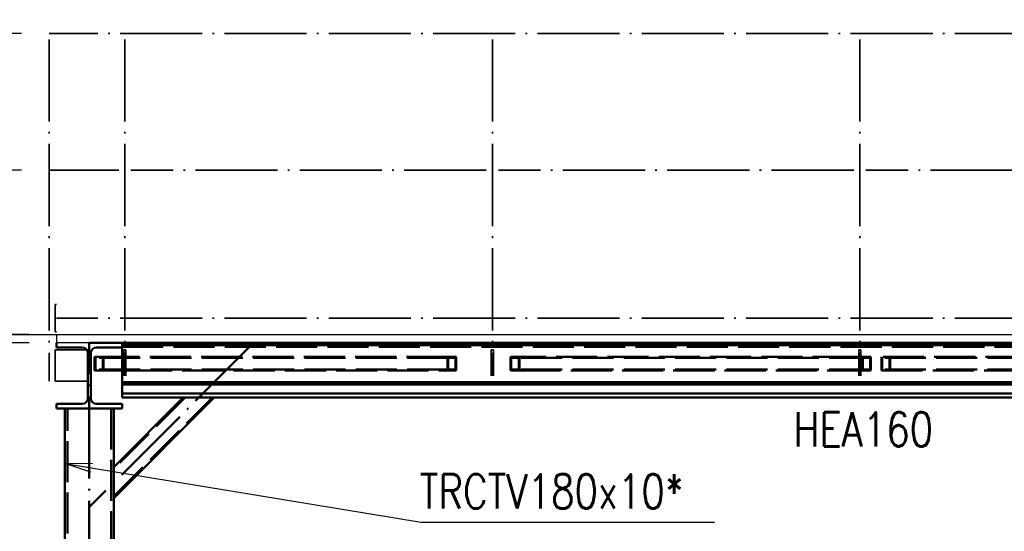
# Paper-space layout 'Layout1' of a CAD drawing. Extents: x -2 to 1033, y -36 to 596.
# Tile 13 of 256: x 45 to 117, y 245 to 283. Entities that reach past the tile are written whole.
import ezdxf

# ---------------------------------------------------------------- set-up
doc = ezdxf.new("R2010")
doc.units = 0
doc.linetypes.add('ACAD_ISO02W100', pattern=[15, 12, -3])
doc.linetypes.add('ACAD_ISO04W100', pattern=[30.5, 24, -3, 0.5, -3])
doc.layers.get('0').update_dxf_attribs({"linetype": 'CONTINUOUS'})
doc.layers.get('DEFPOINTS').update_dxf_attribs({"color": 132, "linetype": 'CONTINUOUS'})
for name, color, linetype, lineweight in [('SS_KOTY', 3, 'CONTINUOUS', 25), ('SS_KOTY-VYSKOVA', 140, 'CONTINUOUS', 25), ('SS_PLOŠINA', 91, 'CONTINUOUS', 50), ('SS_POPIS_PROFILU', 13, 'CONTINUOUS', 25), ('SS_SLOUPY PLOŠINA', 177, 'CONTINUOUS', 50), ('SS_ZABRADLI', 2, 'CONTINUOUS', 35), ('SS_ZTUŽENÍ LÁVKA', 107, 'CONTINUOUS', 50), ('SS_ZTUŽENÍ STĚNY', 203, 'CONTINUOUS', 50)]:
    doc.layers.add(name, color=color, linetype=linetype, lineweight=lineweight)
doc.layers.add('SS_ROSTY', color=7, linetype='CONTINUOUS', lineweight=25, true_color=0xb4d617)
doc.styles.add('ROMANS', font='romans.shx', dxfattribs={"width": 0.8})
doc.styles.add('romans.shx', font='romans.shx', dxfattribs={"height": 5})
doc.dimstyles.new('A-1_(2.5)_50AS', dxfattribs={"dimtxt": 2.5, "dimasz": 2, "dimexe": 1, "dimexo": 2, "dimgap": 0, "dimtad": 0, "dimdec": 1, "dimlfac": 50, "dimrnd": 1, "dimtxsty": 'ROMANS', "dimblk1": 'OBLIQUE', "dimblk2": 'OBLIQUE', "dimsah": 1, "dimcen": 2, "dimclrd": 256, "dimclre": 256, "dimclrt": 256, "dimadec": 1, "dimazin": 2, "dimtfac": 0.714286, "dimtdec": 1, "dimtmove": 0, "dimatfit": 3, "dimldrblk": 'OPEN', "dimfxl": 1, "dimtvp": 1.142857, "dimtfill": 1, "dimtolj": 1, "dimlwd": -1, "dimlwe": -1, "dimarcsym": 0})

# ---------------------------------------------------------------- blocks, each defined once
blk = doc.blocks.new('_Oblique')
at = {"color": 0, "linetype": 'ByBlock', "lineweight": -2}
blk.add_line((-0.5, -0.5), (0.5, 0.5), dxfattribs=at)
blk = doc.blocks.new('*D22')
at = {"layer": 'DEFPOINTS', "color": 0, "transparency": 16777216}
for p in [(43.067, 259.593), (47.414, 259.593), (47.414, 258.993)]:
    blk.add_point(p, dxfattribs=at)
at = {"layer": 'SS_KOTY', "transparency": 16777216}
for p, q in [((45.414, 259.593), (42.067, 259.593)), ((43.067, 259.593), (43.067, 258.993)), ((45.414, 258.993), (42.067, 258.993)), ((43.067, 258.993), (43.067, 253.755))]:
    blk.add_line(p, q, dxfattribs=at)
at = {"layer": 'SS_KOTY', "transparency": 16777216, "xscale": 2, "yscale": 2, "zscale": 2}
for p, rotation in [((43.067, 259.593), 90), ((43.067, 258.993), 270)]:
    blk.add_blockref('_Oblique', p, dxfattribs=dict(at, rotation=rotation))
at = {"layer": 'SS_KOTY', "transparency": 16777216, "insert": (40.21, 255.374), "char_height": 2.5, "attachment_point": 5, "rotation": 90, "style": 'ROMANS', "bg_fill": 3, "box_fill_scale": 1.1, "bg_fill_color": 256, "bg_fill_true_color": 13158600, "bg_fill_transparency": 0}
blk.add_mtext('\\A1;30', dxfattribs=at)
blk = doc.blocks.new('_OPEN')
at = {"color": 0, "linetype": 'ByBlock'}
for p, q in [((-1, 0.167), (0, 0)), ((0, 0), (-1, -0.167)), ((0, 0), (-1, 0))]:
    blk.add_line(p, q, dxfattribs=at)
blk = doc.blocks.new('*D23')
at = {"layer": 'DEFPOINTS', "color": 0, "transparency": 16777216}
for p in [(43.067, 271.593), (46.869, 271.593, -8332.395), (47.414, 259.593)]:
    blk.add_point(p, dxfattribs=at)
at = {"layer": 'SS_KOTY', "transparency": 16777216}
for p, q in [((44.869, 271.593), (42.067, 271.593)), ((43.067, 259.593), (43.067, 271.593)), ((45.414, 259.593), (42.067, 259.593))]:
    blk.add_line(p, q, dxfattribs=at)
at = {"layer": 'SS_KOTY', "transparency": 16777216, "xscale": 2, "yscale": 2, "zscale": 2}
for p, rotation in [((43.067, 271.593), 90), ((43.067, 259.593), 270)]:
    blk.add_blockref('_Oblique', p, dxfattribs=dict(at, rotation=rotation))
at = {"layer": 'SS_KOTY', "transparency": 16777216, "insert": (40.21, 265.593), "char_height": 2.5, "attachment_point": 5, "rotation": 90, "style": 'ROMANS', "bg_fill": 3, "box_fill_scale": 1.1, "bg_fill_color": 256, "bg_fill_true_color": 13158600, "bg_fill_transparency": 0}
blk.add_mtext('\\A1;600', dxfattribs=at)
blk = doc.blocks.new('*D24')
at = {"layer": 'DEFPOINTS', "color": 0, "transparency": 16777216}
for p in [(43.067, 281.593), (46.869, 281.593, -8332.715), (46.869, 271.593, -8332.395)]:
    blk.add_point(p, dxfattribs=at)
at = {"layer": 'SS_KOTY', "transparency": 16777216}
for p, q in [((44.869, 281.593), (42.067, 281.593)), ((43.067, 271.593), (43.067, 281.593)), ((44.869, 271.593), (42.067, 271.593))]:
    blk.add_line(p, q, dxfattribs=at)
at = {"layer": 'SS_KOTY', "transparency": 16777216, "xscale": 2, "yscale": 2, "zscale": 2}
for p, rotation in [((43.067, 281.593), 90), ((43.067, 271.593), 270)]:
    blk.add_blockref('_Oblique', p, dxfattribs=dict(at, rotation=rotation))
at = {"layer": 'SS_KOTY', "transparency": 16777216, "insert": (40.21, 276.593), "char_height": 2.5, "attachment_point": 5, "rotation": 90, "style": 'ROMANS', "bg_fill": 3, "box_fill_scale": 1.1, "bg_fill_color": 256, "bg_fill_true_color": 13158600, "bg_fill_transparency": 0}
blk.add_mtext('\\A1;500', dxfattribs=at)
blk = doc.blocks.new('*D25')
at = {"layer": 'DEFPOINTS', "color": 0, "transparency": 16777216}
for p in [(46.869, 281.593, -8332.715), (37.067, 259.593), (47.414, 259.593)]:
    blk.add_point(p, dxfattribs=at)
at = {"layer": 'SS_KOTY', "transparency": 16777216}
for p, q in [((44.869, 281.593), (36.067, 281.593)), ((37.067, 281.593), (37.067, 259.593)), ((45.414, 259.593), (36.067, 259.593))]:
    blk.add_line(p, q, dxfattribs=at)
at = {"layer": 'SS_KOTY', "transparency": 16777216, "xscale": 2, "yscale": 2, "zscale": 2}
for p, rotation in [((37.067, 281.593), 90), ((37.067, 259.593), 270)]:
    blk.add_blockref('_Oblique', p, dxfattribs=dict(at, rotation=rotation))
at = {"layer": 'SS_KOTY', "transparency": 16777216, "insert": (34.21, 270.593), "char_height": 2.5, "attachment_point": 5, "rotation": 90, "style": 'ROMANS', "bg_fill": 3, "box_fill_scale": 1.1, "bg_fill_color": 256, "bg_fill_true_color": 13158600, "bg_fill_transparency": 0}
blk.add_mtext('\\A1;1100', dxfattribs=at)

psp = doc.layouts.get("Layout1")

# ---------------------------------------------------------------- linework, layer by layer
at = {"layer": 'SS_PLOŠINA', "color": 7, "linetype": 'ACAD_ISO04W100', "ltscale": 0.25}
for p in [(49.8145, 258.993), (164.8145, 258.993), (164.8145, 258.993)]:
    psp.add_line(p, (49.8145, 258.993), dxfattribs=at)
at = {"layer": 'SS_PLOŠINA', "color": 1, "linetype": 'Continuous', "ltscale": 0.25}
for p, q in [((50.3345, 258.653), (51.9695, 258.653)), ((52.8595, 258.813), (78.8195, 258.813)), ((79.7095, 258.813), (105.6695, 258.813)), ((106.5595, 258.813), (132.5195, 258.813)), ((49.7145, 258.233), (49.7145, 254.953)), ((49.9145, 254.953), (49.9145, 258.233)), ((52.2145, 255.953), (52.2145, 256.593)), ((162.4145, 256.133), (52.2145, 256.133)), ((52.2145, 254.993), (52.2145, 255.953)), ((52.2145, 255.953), (162.4145, 255.953)), ((162.4145, 255.293), (52.2145, 255.293)), ((52.2145, 254.993), (162.4145, 254.993)), ((52.2145, 254.533), (50.3345, 254.533)), ((52.2145, 254.193), (52.2145, 254.533))]:
    psp.add_line(p, q, dxfattribs=at)
at = {"layer": 'SS_PLOŠINA', "color": 3, "linetype": 'ACAD_ISO02W100', "ltscale": 0.25}
for p, q in [((51.9695, 258.653), (52.2145, 258.653)), ((52.2145, 258.813), (52.2145, 258.993)), ((52.2145, 258.653), (52.2145, 258.813)), ((52.2145, 258.813), (52.8595, 258.813)), ((52.2145, 258.693), (162.4145, 258.693)), ((52.2145, 256.593), (52.2145, 258.653)), ((78.8195, 258.813), (79.7095, 258.813)), ((105.6695, 258.813), (106.5595, 258.813))]:
    psp.add_line(p, q, dxfattribs=at)
at = {"layer": 'SS_PLOŠINA', "color": 1, "linetype": 'Continuous', "ltscale": 0.25, "extrusion": (-6.12323e-16, 6.12323e-17, -1)}
for centre, start, end in [((-49.2945, 258.233), 90, 180), ((-50.3345, 258.233), 0, 90), ((-49.2945, 254.953), 180, 270), ((-50.3345, 254.953), 270, 0)]:
    psp.add_arc(centre, 0.42, start, end, dxfattribs=at)
at = {"layer": 'SS_POPIS_PROFILU', "color": 0, "linetype": 'ByBlock'}
for p, q in [((48.0145, 250.193, -8354.4), (50.0421, 250.1964, -8354.4)), ((49.9336, 249.5387, -8354.4), (48.0145, 250.193, -8354.4)), ((48.0145, 250.193, -8354.4), (49.9878, 249.8676, -8354.4))]:
    psp.add_line(p, q, dxfattribs=at)
at = {"layer": 'SS_POPIS_PROFILU', "color": 13}
psp.add_lwpolyline([(48.0145, 250.193), (74.0698, 245.8962), (95.4984, 245.8962)], dxfattribs=at)
at = {"layer": 'SS_ROSTY', "color": 3, "linetype": 'ACAD_ISO02W100', "ltscale": 0.25}
for p, q in [((51.9695, 259.593), (52.8595, 259.593)), ((78.8195, 259.593), (79.7095, 259.593)), ((105.6695, 259.593), (106.5595, 259.593)), ((52.8595, 258.993), (51.9695, 258.993)), ((79.7095, 258.993), (78.8195, 258.993)), ((106.5595, 258.993), (105.6695, 258.993))]:
    psp.add_line(p, q, dxfattribs=at)
at = {"layer": 'SS_ROSTY', "color": 7, "linetype": 'Continuous', "ltscale": 0.25}
for p, q in [((52.8595, 259.593), (78.8195, 259.593)), ((79.7095, 259.593), (105.6695, 259.593)), ((106.5595, 259.593), (132.5195, 259.593)), ((78.8195, 258.993), (52.8595, 258.993)), ((105.6695, 258.993), (79.7095, 258.993)), ((132.5195, 258.993), (106.5595, 258.993))]:
    psp.add_line(p, q, dxfattribs=at)
at = {"layer": 'SS_SLOUPY PLOŠINA', "color": 7, "linetype": 'ACAD_ISO04W100', "ltscale": 0.25}
psp.add_line((49.8145, 241.4589), (49.8145, 258.993), dxfattribs=at)
at = {"layer": 'SS_SLOUPY PLOŠINA', "color": 1, "linetype": 'Continuous', "ltscale": 0.25}
for p, q in [((48.0145, 254.193), (48.0145, 241.2895)), ((51.6145, 241.2895), (51.6145, 254.193))]:
    psp.add_line(p, q, dxfattribs=at)
at = {"layer": 'SS_SLOUPY PLOŠINA', "color": 3, "linetype": 'ACAD_ISO02W100', "ltscale": 0.25}
for p, q in [((48.2145, 241.3083), (48.2145, 254.193)), ((51.4145, 254.193), (51.4145, 241.3083))]:
    psp.add_line(p, q, dxfattribs=at)
at = {"layer": 'SS_ZABRADLI', "color": 7, "linetype": 'ACAD_ISO04W100', "ltscale": 0.25}
for p, q in [((164.8145, 281.593), (47.8895, 281.593)), ((52.4145, 281.148), (52.4145, 256.593)), ((79.2645, 281.148), (79.2645, 256.593)), ((106.1145, 281.148), (106.1145, 256.593)), ((78.8195, 271.593), (52.8595, 271.593)), ((105.6695, 271.593), (79.7095, 271.593)), ((132.5195, 271.593), (106.5595, 271.593))]:
    psp.add_line(p, q, dxfattribs=at)
at = {"layer": 'SS_ZABRADLI', "color": 3, "linetype": 'ACAD_ISO02W100', "ltscale": 0.25}
for p, q in [((49.6068, 258.493), (49.7145, 258.493)), ((49.7145, 258.493), (49.7145, 258.233)), ((52.3345, 258.493), (52.4945, 258.493)), ((52.3345, 258.493), (52.3345, 256.593)), ((52.4945, 256.593), (52.4945, 258.493)), ((79.1845, 258.493), (79.3445, 258.493)), ((79.1845, 258.493), (79.1845, 256.593)), ((79.3445, 256.593), (79.3445, 258.493)), ((106.0345, 258.493), (106.1945, 258.493)), ((106.0345, 258.493), (106.0345, 256.593)), ((106.1945, 256.593), (106.1945, 258.493))]:
    psp.add_line(p, q, dxfattribs=at)
at = {"layer": 'SS_ZTUŽENÍ LÁVKA', "color": 7, "linetype": 'ACAD_ISO04W100', "ltscale": 0.25}
for p, q in [((78.6145, 258.993), (49.8145, 258.993)), ((107.3145, 258.993), (78.6145, 258.993)), ((107.3145, 258.993), (136.0145, 258.993))]:
    psp.add_line(p, q, dxfattribs=at)
at = {"layer": 'SS_ZTUŽENÍ LÁVKA', "color": 1, "linetype": 'Continuous', "ltscale": 0.25}
for p, q in [((51.9695, 257.973), (50.2044, 257.973)), ((50.2044, 257.973), (50.2044, 256.973)), ((50.2044, 256.973), (51.9695, 256.973))]:
    psp.add_line(p, q, dxfattribs=at)
at = {"layer": 'SS_ZTUŽENÍ LÁVKA', "color": 3, "linetype": 'ACAD_ISO02W100', "ltscale": 0.25}
for p, q in [((76.0337, 257.893), (50.2556, 257.893)), ((50.2556, 257.893), (50.2556, 257.053)), ((50.7933, 257.893), (50.7933, 257.053)), ((50.8445, 257.973), (50.8445, 256.973)), ((52.8595, 257.973), (51.9695, 257.973)), ((75.9825, 257.973), (52.8595, 257.973)), ((76.6226, 257.973), (75.9825, 257.973)), ((75.9825, 256.973), (75.9825, 257.973)), ((76.5714, 257.893), (76.0337, 257.893)), ((76.0337, 257.053), (76.0337, 257.893)), ((76.5714, 257.053), (76.5714, 257.893)), ((76.6226, 256.973), (76.6226, 257.973)), ((81.2385, 257.973), (80.597, 257.973)), ((80.597, 257.973), (80.597, 256.973)), ((81.1872, 257.893), (80.6483, 257.893)), ((80.6483, 257.893), (80.6483, 257.053)), ((106.8771, 257.893), (81.1872, 257.893)), ((81.1872, 257.893), (81.1872, 257.053)), ((105.6695, 257.973), (81.2385, 257.973)), ((81.2385, 257.973), (81.2385, 256.973)), ((106.9284, 257.973), (105.6695, 257.973)), ((106.2869, 256.973), (106.2869, 257.973)), ((106.3382, 257.053), (106.3382, 257.893)), ((106.8771, 257.053), (106.8771, 257.893)), ((106.9284, 256.973), (106.9284, 257.973)), ((133.3095, 257.973), (107.7006, 257.973)), ((107.7006, 257.973), (107.7006, 256.973)), ((133.4418, 257.893), (107.7519, 257.893)), ((107.7519, 257.893), (107.7519, 257.053)), ((108.2908, 257.893), (108.2908, 257.053)), ((108.3421, 257.973), (108.3421, 256.973)), ((76.0337, 257.053), (50.2556, 257.053)), ((51.9695, 256.973), (52.8595, 256.973)), ((52.8595, 256.973), (75.9825, 256.973)), ((75.9825, 256.973), (76.6226, 256.973)), ((76.5714, 257.053), (76.0337, 257.053)), ((80.597, 256.973), (81.2385, 256.973)), ((81.1872, 257.053), (80.6483, 257.053)), ((106.8771, 257.053), (81.1872, 257.053)), ((81.2385, 256.973), (105.6695, 256.973)), ((105.6695, 256.973), (106.9284, 256.973)), ((107.7006, 256.973), (133.0445, 256.973)), ((133.4418, 257.053), (107.7519, 257.053))]:
    psp.add_line(p, q, dxfattribs=at)
at = {"layer": 'SS_ZTUŽENÍ STĚNY', "color": 7, "linetype": 'ACAD_ISO04W100', "ltscale": 0.25}
psp.add_line((61.8145, 258.993), (49.8145, 246.993), dxfattribs=at)
at = {"layer": 'SS_ZTUŽENÍ STĚNY', "color": 3, "linetype": 'ACAD_ISO02W100', "ltscale": 0.25}
for p, q in [((51.6145, 247.8031), (58.8044, 254.993)), ((56.8245, 254.993), (51.6145, 249.783))]:
    psp.add_line(p, q, dxfattribs=at)
at = {"layer": 'SS_ZTUŽENÍ STĚNY', "color": 1, "linetype": 'Continuous', "ltscale": 0.25}
for p, q in [((51.6145, 247.6616), (58.9458, 254.993)), ((56.6831, 254.993), (51.6145, 249.9244))]:
    psp.add_line(p, q, dxfattribs=at)

# ---------------------------------------------------------------- texts
at = {"layer": 'SS_POPIS_PROFILU', "color": 13, "style": 'romans.shx', "width": 0.8}
psp.add_text('HEA160', height=2.5, dxfattribs=at).set_placement((101.2757, 251.4258))
at = {"layer": 'SS_POPIS_PROFILU', "color": 2, "style": 'romans.shx', "width": 0.8}
psp.add_text('TRCTV180x10*', height=2.5, dxfattribs=at).set_placement((73.9542, 246.8962))

# ---------------------------------------------------------------- dimensions: what is measured, and where the dimension line sits
at = {"layer": 'SS_KOTY'}
dim = psp.add_linear_dim(base=(43.0673, 259.593), p1=(47.4145, 258.993), p2=(47.4145, 259.593), angle=90, dimstyle='A-1_(2.5)_50AS', dxfattribs=at)
dim.commit()
dim.dimension.update_dxf_attribs({"geometry": '*D22', "text_midpoint": (43.0673, 255.3739), "dimtype": 160})

# ---------------------------------------------------------------- next in the draw order: linework, layer by layer
at = {"layer": 'SS_PLOŠINA', "color": 1, "linetype": 'Continuous', "ltscale": 0.25}
for p, q in [((49.2945, 254.533), (47.4145, 254.533)), ((47.4145, 254.533), (47.4145, 254.193)), ((47.4145, 254.193), (52.2145, 254.193))]:
    psp.add_line(p, q, dxfattribs=at)
at = {"layer": 'SS_ZABRADLI', "color": 1, "linetype": 'Continuous', "ltscale": 0.25}
psp.add_line((47.3145, 256.193), (49.7145, 256.193), dxfattribs=at)

# ---------------------------------------------------------------- next in the draw order: dimensions: what is measured, and where the dimension line sits
at = {"layer": 'SS_KOTY'}
dim = psp.add_linear_dim(base=(43.0673, 271.593), p1=(47.4145, 259.593), p2=(46.8695, 271.593, -8332.395), angle=90, dimstyle='A-1_(2.5)_50AS', override={"dimtmove": 1}, dxfattribs=at)
dim.commit()
dim.dimension.update_dxf_attribs({"geometry": '*D23', "text_midpoint": (40.2101, 265.593)})

# ---------------------------------------------------------------- next in the draw order: dimensions: what is measured, and where the dimension line sits
dim = psp.add_linear_dim(base=(43.0673, 281.593), p1=(46.8695, 271.593, -8332.395), p2=(46.8695, 281.593, -8332.715), angle=90, dimstyle='A-1_(2.5)_50AS', override={"dimtmove": 1}, dxfattribs=at)
dim.commit()
dim.dimension.update_dxf_attribs({"geometry": '*D24', "text_midpoint": (40.2101, 276.593)})

# ---------------------------------------------------------------- next in the draw order: dimensions: what is measured, and where the dimension line sits
dim = psp.add_linear_dim(base=(37.0673, 259.593), p1=(46.8695, 281.593, -8332.715), p2=(47.4145, 259.593), angle=90, dimstyle='A-1_(2.5)_50AS', override={"dimtmove": 1}, dxfattribs=at)
dim.commit()
dim.dimension.update_dxf_attribs({"geometry": '*D25', "text_midpoint": (34.2101, 270.593)})

# ---------------------------------------------------------------- next in the draw order: linework, layer by layer
at = {"layer": 'SS_KOTY-VYSKOVA'}
psp.add_line((26.564, 259.593), (47.4095, 259.593), dxfattribs=at)
at = {"layer": 'SS_PLOŠINA', "color": 1, "linetype": 'Continuous', "ltscale": 0.25}
for p, q in [((47.4145, 258.993), (47.4145, 258.653)), ((47.4145, 258.653), (49.2945, 258.653))]:
    psp.add_line(p, q, dxfattribs=at)
at = {"layer": 'SS_ROSTY', "color": 7, "linetype": 'Continuous', "ltscale": 0.25}
for p, q in [((47.4145, 259.593), (51.9695, 259.593)), ((47.4145, 259.593), (47.4145, 258.993)), ((51.9695, 258.993), (47.4145, 258.993))]:
    psp.add_line(p, q, dxfattribs=at)
at = {"layer": 'SS_ZABRADLI', "color": 7, "linetype": 'ACAD_ISO04W100', "ltscale": 0.25}
for p, q in [((46.8695, 281.148), (46.8695, 256.193)), ((46.8695, 281.148), (46.8695, 256.193)), ((51.9695, 271.593), (47.5695, 271.593)), ((164.8145, 260.793), (47.4145, 260.793))]:
    psp.add_line(p, q, dxfattribs=at)
at = {"layer": 'SS_ZABRADLI', "color": 1, "linetype": 'Continuous', "ltscale": 0.25}
for p, q in [((47.4145, 261.793), (47.3145, 261.793)), ((47.3145, 259.793), (47.3145, 261.793)), ((47.3145, 259.793), (47.4145, 259.793)), ((47.3145, 258.493), (49.6068, 258.493)), ((47.3145, 256.193), (47.3145, 258.493))]:
    psp.add_line(p, q, dxfattribs=at)
at = {"layer": 'SS_ZABRADLI', "color": 7, "linetype": 'ACAD_ISO04W100', "ltscale": 0.25, "extrusion": (5.47382e-48, 1, 6.12323e-17)}
for centre, radius in [((-47.8895, 0, 281.593), 1.02), ((-47.5695, 0, 271.593), 0.7)]:
    psp.add_arc(centre, radius, 0, 90, dxfattribs=at)

doc.saveas('drawing.dxf')
